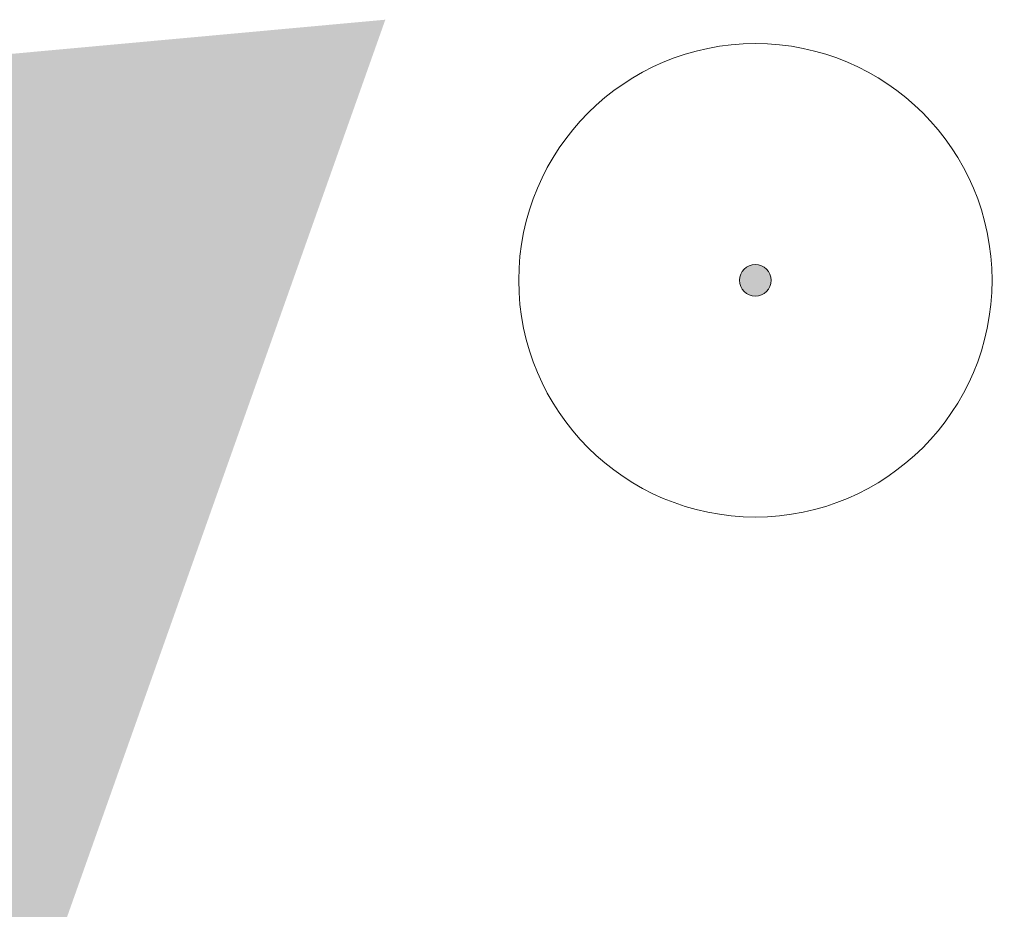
# Model space of a CAD drawing. Header units: metres. Extents: x 126075 to 126745, y 502461 to 502767.
# Tile 93 of 94: x 126701 to 126711, y 502677 to 502686. Entities that reach past the tile are written whole.
import ezdxf

# ---------------------------------------------------------------- set-up
doc = ezdxf.new("R2010")
doc.units = ezdxf.units.M
doc.layers.get('0').update_dxf_attribs({"linetype": 'CONTINUOUS'})
doc.layers.add('B-WE-GR-BOOM-S', color=90, linetype='CONTINUOUS', lineweight=18)
doc.layers.add('N-WE-GR-GRAS-A-200', color=62, linetype='CONTINUOUS', lineweight=18)

# ---------------------------------------------------------------- blocks, each defined once
blk = doc.blocks.new('B-SGR-BOOM_2E GROOTTE')
h = blk.add_hatch(color=256)
edge = h.paths.add_edge_path()
edge.add_arc((-0.002, 0.0034), 0.15, 0, 360)
for radius in [2.25, 0.15]:
    blk.add_circle((-0.002, 0.0034), radius)

msp = doc.modelspace()

# ---------------------------------------------------------------- hatches: boundary and pattern name
at = {"layer": 'N-WE-GR-GRAS-A-200', "transparency": 33554559}
h = msp.add_hatch(dxfattribs=at)
h.set_pattern_fill('AGR-GRAS_02-SO', color=256, scale=0.2, pattern_type=2)
h.set_pattern_definition([(21.5801, (126551.914, 502551.3593), (1.124204, 2.595413), [0.5, -1.5]), (21.5801, (126552.4955, 502552.8798), (1.124204, 2.595413), [0.5, -1.5]), (111.5801, (126551.8425, 502552.0838), (-2.595413, 1.124204), [0.5, -1.5]), (111.5801, (126552.329, 502553.029), (-2.595413, 1.124204), [0.5, -1.5]), (66.58014, (126551.771, 502552.8083), (-0.735605, 1.859808), [0.5, -2.328427]), (156.58014, (126552.9369, 502551.7639), (-1.859808, -0.735605), [0.5, -2.328427]), (48.1452, (126552.1583, 502552.1012), (1.859808, 0.7356045), [0.5, -3.972136]), (48.1452, (126552.6274, 502553.3621), (1.859808, 0.7356045), [0.5, -3.972136]), (85.0151, (126553.2159, 502551.87425), (-0.7356045, 1.859808), [0.5, -3.972136]), (85.0151, (126552.0479, 502552.3801), (-0.7356045, 1.859808), [0.5, -3.972136]), (85.0151, (126552.8828, 502552.17265), (-0.7356045, 1.859808), [0.5, -3.972136]), (138.1452, (126551.5094, 502552.3822), (-0.7356045, 1.859808), [0.5, -3.972136]), (175.0151, (126552.1756, 502551.7854), (-1.859808, -0.7356045), [0.5, -3.972136])])
edge = h.paths.add_edge_path()
edge.add_line((126698.8966, 502625.1915), (126703.2607, 502647.9706))
edge.add_line((126703.2607, 502647.9706), (126701.6566, 502656.4341))
edge.add_line((126701.6566, 502656.4341), (126702.6831, 502667.9343))
edge.add_line((126702.6831, 502667.9343), (126701.2074, 502675.3078))
edge.add_line((126701.2074, 502675.3078), (126704.943, 502685.836))
edge.add_line((126704.943, 502685.836), (126687.1326, 502684.2082))
edge.add_line((126687.1326, 502684.2082), (126687.406, 502681.2381))
edge.add_line((126687.406, 502681.2381), (126692.247, 502681.655))
edge.add_line((126692.247, 502681.655), (126697.1743, 502628.1363))
edge.add_line((126697.1743, 502628.1363), (126692.2231, 502622.6631))
edge.add_line((126692.2231, 502622.6631), (126681.0624, 502621.3688))
edge.add_line((126681.0624, 502621.3688), (126681.1037, 502620.9207))
edge.add_line((126681.1037, 502620.9207), (126682.5243, 502605.4909))
edge.add_line((126682.5243, 502605.4909), (126682.9797, 502600.5447))
edge.add_line((126682.9797, 502600.5447), (126683.0209, 502600.0966))
edge.add_line((126683.0209, 502600.0966), (126685.1346, 502577.1387))
edge.add_line((126685.1346, 502577.1387), (126684.6865, 502577.0975))
edge.add_line((126684.6865, 502577.0975), (126680.4644, 502576.7087))
edge.add_arc((126680.4964, 502576.3602), 0.35, 95.26026, 185.26026)
edge.add_line((126680.1479, 502576.3281), (126680.4431, 502573.1217))
edge.add_line((126680.4431, 502573.1217), (126680.6427, 502570.9537))
edge.add_arc((126671.6692, 502545.3825), 27.1, 58.14494, 70.66275, ccw=False)
edge.add_line((126685.9718, 502568.4009), (126688.1148, 502577.3545))
edge.add_line((126688.1148, 502577.3545), (126688.087, 502587.91))
edge.add_line((126688.087, 502587.91), (126689.399, 502597.3354))
edge.add_line((126689.399, 502597.3354), (126688.1158, 502600.413))
edge.add_line((126688.1158, 502600.413), (126689.6556, 502606.1195))
edge.add_line((126689.6556, 502606.1195), (126690.8105, 502611.6336))
edge.add_line((126690.8105, 502611.6336), (126698.8966, 502625.1915))

# ---------------------------------------------------------------- block references
at = {"layer": 'B-WE-GR-BOOM-S', "rotation": 3.05185605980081}
msp.add_blockref('B-SGR-BOOM_2E GROOTTE', (126708.4637, 502683.3556), dxfattribs=at)

doc.saveas('drawing.dxf')
